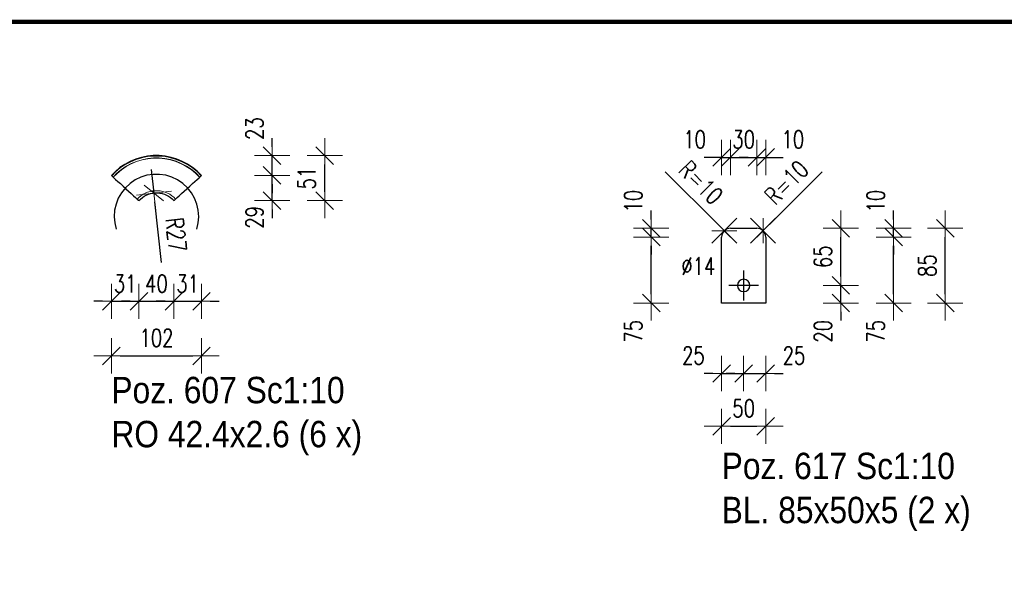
# Model space of a CAD drawing. Header units: millimetres. Extents: x -848 to 5, y 10127 to 10797.
# Tile 37 of 39: x -310 to -198, y 10648 to 10712. Entities that reach past the tile are written whole.
import ezdxf

# ---------------------------------------------------------------- set-up
doc = ezdxf.new("R2010")
doc.units = ezdxf.units.MM
doc.header["$LTSCALE"] = 10
doc.linetypes.add('HIDDEN', pattern=[0.375, 0.25, -0.125])
doc.linetypes.add('MITTE', pattern=[2, 1.25, -0.25, 0.25, -0.25])
doc.layers.get('Defpoints').update_dxf_attribs({"color": 1})
for name, color, linetype, lineweight in [('_RAMKA', 7, 'Continuous', 35), ('PS_DIM', 4, 'Continuous', 13), ('PS_Hidden', 2, 'HIDDEN', 9), ('PS_Plate', 35, 'Continuous', 30), ('PS_Shape', 161, 'Continuous', 30), ('PS_SOLID', 7, 'Continuous', 30), ('PS_TEXT', 3, 'Continuous', 18)]:
    doc.layers.add(name, color=color, linetype=linetype, lineweight=lineweight)
doc.layers.add('PS_Mid', color=5, linetype='MITTE')
doc.styles.add('gil', font='txt', dxfattribs={"width": 0.9})
doc.styles.add('simplex', font='simplex.shx', dxfattribs={"width": 0.75})
doc.dimstyles.new('1_10_PRZ', dxfattribs={"dimtxt": 2, "dimasz": 1, "dimexe": 2, "dimexo": 5, "dimgap": 1, "dimtad": 1, "dimdec": 0, "dimlfac": 10, "dimtxsty": 'simplex', "dimblk": 'dimznak', "dimcen": 2, "dimse1": 1, "dimse2": 1, "dimclrt": 3, "dimadec": 1, "dimazin": 0, "dimtfac": 1, "dimtdec": 0, "dimtix": 1, "dimtmove": 2, "dimatfit": 3, "dimldrblk": 'dim-grot', "dimfxl": 1, "dimarcsym": 0})
doc.dimstyles.new('1_10_PRZ_DS1-LS10', dxfattribs={"dimtxt": 2, "dimasz": 1, "dimexe": 2, "dimexo": 5, "dimgap": 1, "dimtad": 1, "dimdec": 0, "dimlfac": 10, "dimtxsty": 'simplex', "dimblk": 'dimznak', "dimcen": 2, "dimse1": 1, "dimse2": 1, "dimclrt": 3, "dimadec": 1, "dimazin": 0, "dimtfac": 1, "dimtdec": 0, "dimtix": 1, "dimtmove": 2, "dimatfit": 3, "dimldrblk": 'dim-grot', "dimfxl": 1, "dimarcsym": 0})

# ---------------------------------------------------------------- blocks, each defined once
blk = doc.blocks.new('dim-grot')
blk.add_hatch(color=256).paths.add_polyline_path([(0, 0), (-2, 0.5), (-2, -0.5)])
blk.add_lwpolyline([(0, 0), (-2, 0.5), (-2, -0.5), (0, 0)])
blk = doc.blocks.new('dimznak')
at = {"color": 0}
for points in [[(0, 2), (0, -2)], [(-2, 0), (2, 0)]]:
    blk.add_lwpolyline(points, dxfattribs=at)
at = {"color": 2}
blk.add_lwpolyline([(1, 1), (-1, -1)], dxfattribs=at)
blk = doc.blocks.new('*D462')
at = {"layer": 'Defpoints', "color": 0, "transparency": 16777216}
for p in [(-225.63, 10687.75), (-226.34, 10687.04)]:
    blk.add_point(p, dxfattribs=at)
at = {"layer": 'PS_DIM', "color": 0, "lineweight": -2, "transparency": 16777216}
for p, q in [((-218.91, 10694.46), (-224.92, 10688.45)), ((-226.34, 10687.04), (-225.63, 10687.75))]:
    blk.add_line(p, q, dxfattribs=at)
at = {"layer": 'PS_DIM', "color": 0, "lineweight": -2, "transparency": 16777216, "rotation": 225.0000000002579}
blk.add_blockref('dimznak', (-225.63, 10687.75), dxfattribs=at)
at = {"layer": 'PS_DIM', "color": 3, "transparency": 16777216, "insert": (-222.98, 10693.23), "char_height": 2, "attachment_point": 5, "rotation": 45, "style": 'simplex'}
blk.add_mtext('R=10', dxfattribs=at)
blk = doc.blocks.new('*D463')
at = {"layer": 'Defpoints', "color": 0, "transparency": 16777216}
for p in [(-230.04, 10687.75), (-229.34, 10687.04)]:
    blk.add_point(p, dxfattribs=at)
at = {"layer": 'PS_DIM', "color": 0, "lineweight": -2, "transparency": 16777216}
for p, q in [((-236.76, 10694.46), (-230.75, 10688.45)), ((-229.34, 10687.04), (-230.04, 10687.75))]:
    blk.add_line(p, q, dxfattribs=at)
at = {"layer": 'PS_DIM', "color": 0, "lineweight": -2, "transparency": 16777216, "rotation": 314.9999999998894}
blk.add_blockref('dimznak', (-230.04, 10687.75), dxfattribs=at)
at = {"layer": 'PS_DIM', "color": 3, "transparency": 16777216, "insert": (-232.69, 10693.23), "char_height": 2, "attachment_point": 5, "rotation": 315, "style": 'simplex'}
blk.add_mtext('R=10', dxfattribs=at)
blk = doc.blocks.new('*D464')
at = {"layer": 'Defpoints', "color": 0, "transparency": 16777216}
for p in [(-227.84, 10681.54), (-230.34, 10679.54), (-227.84, 10671.54)]:
    blk.add_point(p, dxfattribs=at)
at = {"layer": 'PS_DIM', "color": 0, "lineweight": -2, "transparency": 16777216}
for p, q in [((-231.34, 10671.54), (-232.34, 10671.54)), ((-230.34, 10671.54), (-227.84, 10671.54)), ((-226.84, 10671.54), (-225.84, 10671.54))]:
    blk.add_line(p, q, dxfattribs=at)
blk.add_blockref('dimznak', (-230.34, 10671.54), dxfattribs=at)
at = {"layer": 'PS_DIM', "color": 0, "lineweight": -2, "transparency": 16777216, "rotation": 180}
blk.add_blockref('dimznak', (-227.84, 10671.54), dxfattribs=at)
at = {"layer": 'PS_DIM', "color": 3, "transparency": 16777216, "insert": (-233.55, 10673.58), "char_height": 2, "attachment_point": 5, "style": 'simplex'}
blk.add_mtext('25', dxfattribs=at)
blk = doc.blocks.new('*D465')
at = {"layer": 'Defpoints', "color": 0, "transparency": 16777216}
for p in [(-227.84, 10681.54), (-225.34, 10679.54), (-225.34, 10671.54)]:
    blk.add_point(p, dxfattribs=at)
at = {"layer": 'PS_DIM', "color": 0, "lineweight": -2, "transparency": 16777216}
for p, q in [((-228.84, 10671.54), (-229.84, 10671.54)), ((-227.84, 10671.54), (-225.34, 10671.54)), ((-224.34, 10671.54), (-223.34, 10671.54))]:
    blk.add_line(p, q, dxfattribs=at)
blk.add_blockref('dimznak', (-227.84, 10671.54), dxfattribs=at)
at = {"layer": 'PS_DIM', "color": 0, "lineweight": -2, "transparency": 16777216, "rotation": 180}
blk.add_blockref('dimznak', (-225.34, 10671.54), dxfattribs=at)
at = {"layer": 'PS_DIM', "color": 3, "transparency": 16777216, "insert": (-222.12, 10673.58), "char_height": 2, "attachment_point": 5, "style": 'simplex'}
blk.add_mtext('25', dxfattribs=at)
blk = doc.blocks.new('*D467')
at = {"layer": 'Defpoints', "color": 0, "transparency": 16777216}
for p in [(-229.34, 10696.08), (-229.34, 10688.04), (-230.34, 10687.04)]:
    blk.add_point(p, dxfattribs=at)
at = {"layer": 'PS_DIM', "color": 0, "lineweight": -2, "transparency": 16777216}
for p, q in [((-231.34, 10696.08), (-232.34, 10696.08)), ((-230.34, 10696.08), (-229.34, 10696.08)), ((-228.34, 10696.08), (-227.34, 10696.08))]:
    blk.add_line(p, q, dxfattribs=at)
blk.add_blockref('dimznak', (-230.34, 10696.08), dxfattribs=at)
at = {"layer": 'PS_DIM', "color": 0, "lineweight": -2, "transparency": 16777216, "rotation": 180}
blk.add_blockref('dimznak', (-229.34, 10696.08), dxfattribs=at)
at = {"layer": 'PS_DIM', "color": 3, "transparency": 16777216, "insert": (-233.41, 10698.12), "char_height": 2, "attachment_point": 5, "style": 'simplex'}
blk.add_mtext('10', dxfattribs=at)
blk = doc.blocks.new('*D468')
at = {"layer": 'Defpoints', "color": 0, "transparency": 16777216}
for p in [(-226.34, 10696.08), (-229.34, 10688.04), (-226.34, 10688.04)]:
    blk.add_point(p, dxfattribs=at)
at = {"layer": 'PS_DIM', "color": 0, "lineweight": -2, "transparency": 16777216}
for p, q in [((-230.34, 10696.08), (-231.34, 10696.08)), ((-229.34, 10696.08), (-226.34, 10696.08)), ((-225.34, 10696.08), (-224.34, 10696.08))]:
    blk.add_line(p, q, dxfattribs=at)
blk.add_blockref('dimznak', (-229.34, 10696.08), dxfattribs=at)
at = {"layer": 'PS_DIM', "color": 0, "lineweight": -2, "transparency": 16777216, "rotation": 180}
blk.add_blockref('dimznak', (-226.34, 10696.08), dxfattribs=at)
at = {"layer": 'PS_DIM', "color": 3, "transparency": 16777216, "insert": (-227.84, 10698.12), "char_height": 2, "attachment_point": 5, "style": 'simplex'}
blk.add_mtext('30', dxfattribs=at)
blk = doc.blocks.new('*D469')
at = {"layer": 'Defpoints', "color": 0, "transparency": 16777216}
for p in [(-225.34, 10696.08), (-226.34, 10688.04), (-225.34, 10687.04)]:
    blk.add_point(p, dxfattribs=at)
at = {"layer": 'PS_DIM', "color": 0, "lineweight": -2, "transparency": 16777216}
for p, q in [((-227.34, 10696.08), (-228.34, 10696.08)), ((-226.34, 10696.08), (-225.34, 10696.08)), ((-224.34, 10696.08), (-223.34, 10696.08))]:
    blk.add_line(p, q, dxfattribs=at)
blk.add_blockref('dimznak', (-226.34, 10696.08), dxfattribs=at)
at = {"layer": 'PS_DIM', "color": 0, "lineweight": -2, "transparency": 16777216, "rotation": 180}
blk.add_blockref('dimznak', (-225.34, 10696.08), dxfattribs=at)
at = {"layer": 'PS_DIM', "color": 3, "transparency": 16777216, "insert": (-222.26, 10698.12), "char_height": 2, "attachment_point": 5, "style": 'simplex'}
blk.add_mtext('10', dxfattribs=at)
blk = doc.blocks.new('*D471')
at = {"layer": 'Defpoints', "color": 0, "transparency": 16777216}
for p in [(-238.34, 10688.04), (-229.34, 10688.04), (-230.34, 10687.04)]:
    blk.add_point(p, dxfattribs=at)
at = {"layer": 'PS_DIM', "color": 0, "lineweight": -2, "transparency": 16777216}
for p, q in [((-238.34, 10689.04), (-238.34, 10690.04)), ((-238.34, 10687.04), (-238.34, 10688.04)), ((-238.34, 10686.04), (-238.34, 10685.04))]:
    blk.add_line(p, q, dxfattribs=at)
for p, rotation in [((-238.34, 10688.04), 270), ((-238.34, 10687.04), 90)]:
    blk.add_blockref('dimznak', p, dxfattribs=dict(at, rotation=rotation))
at = {"layer": 'PS_DIM', "color": 3, "transparency": 16777216, "insert": (-240.38, 10691.11), "char_height": 2, "attachment_point": 5, "rotation": 90, "style": 'simplex'}
blk.add_mtext('10', dxfattribs=at)
blk = doc.blocks.new('*D473')
at = {"layer": 'Defpoints', "color": 0, "transparency": 16777216}
for p in [(-227.84, 10681.54), (-216.8, 10681.54), (-225.34, 10679.54)]:
    blk.add_point(p, dxfattribs=at)
at = {"layer": 'PS_DIM', "color": 0, "lineweight": -2, "transparency": 16777216}
for p, q in [((-216.8, 10682.54), (-216.8, 10683.54)), ((-216.8, 10679.54), (-216.8, 10681.54)), ((-216.8, 10678.54), (-216.8, 10677.54))]:
    blk.add_line(p, q, dxfattribs=at)
for p, rotation in [((-216.8, 10681.54), 270), ((-216.8, 10679.54), 90)]:
    blk.add_blockref('dimznak', p, dxfattribs=dict(at, rotation=rotation))
at = {"layer": 'PS_DIM', "color": 3, "transparency": 16777216, "insert": (-218.84, 10676.33), "char_height": 2, "attachment_point": 5, "rotation": 90, "style": 'simplex'}
blk.add_mtext('20', dxfattribs=at)
blk = doc.blocks.new('*D476')
at = {"layer": 'Defpoints', "color": 0, "transparency": 16777216}
for p in [(-226.34, 10688.04), (-210.8, 10688.04), (-225.34, 10687.04)]:
    blk.add_point(p, dxfattribs=at)
at = {"layer": 'PS_DIM', "color": 0, "lineweight": -2, "transparency": 16777216}
for p, q in [((-210.8, 10689.04), (-210.8, 10690.04)), ((-210.8, 10687.04), (-210.8, 10688.04)), ((-210.8, 10686.04), (-210.8, 10685.04))]:
    blk.add_line(p, q, dxfattribs=at)
for p, rotation in [((-210.8, 10688.04), 270), ((-210.8, 10687.04), 90)]:
    blk.add_blockref('dimznak', p, dxfattribs=dict(at, rotation=rotation))
at = {"layer": 'PS_DIM', "color": 3, "transparency": 16777216, "insert": (-212.84, 10691.11), "char_height": 2, "attachment_point": 5, "rotation": 90, "style": 'simplex'}
blk.add_mtext('10', dxfattribs=at)
blk = doc.blocks.new('*D573')
at = {"layer": 'Defpoints', "color": 0, "transparency": 16777216}
for p in [(-289.43, 10694.03), (-281.41, 10694.03), (-292.57, 10691.17)]:
    blk.add_point(p, dxfattribs=at)
at = {"layer": 'PS_DIM', "color": 0, "lineweight": -2, "transparency": 16777216}
for p, q in [((-281.41, 10695.03), (-281.41, 10696.03)), ((-281.41, 10691.17), (-281.41, 10694.03)), ((-281.41, 10690.17), (-281.41, 10689.17))]:
    blk.add_line(p, q, dxfattribs=at)
for p, rotation in [((-281.41, 10694.03), 270), ((-281.41, 10691.17), 90)]:
    blk.add_blockref('dimznak', p, dxfattribs=dict(at, rotation=rotation))
at = {"layer": 'PS_DIM', "color": 3, "transparency": 16777216, "insert": (-283.41, 10689.27), "char_height": 2, "attachment_point": 5, "rotation": 90, "style": 'simplex'}
blk.add_mtext('29', dxfattribs=at)
blk = doc.blocks.new('*D574')
at = {"layer": 'Defpoints', "color": 0, "transparency": 16777216}
for p in [(-294.57, 10696.28), (-281.41, 10696.28), (-289.43, 10694.03)]:
    blk.add_point(p, dxfattribs=at)
at = {"layer": 'PS_DIM', "color": 0, "lineweight": -2, "transparency": 16777216}
for p, q in [((-281.41, 10697.28), (-281.41, 10698.28)), ((-281.41, 10694.03), (-281.41, 10696.28)), ((-281.41, 10693.03), (-281.41, 10692.03))]:
    blk.add_line(p, q, dxfattribs=at)
for p, rotation in [((-281.41, 10696.28), 270), ((-281.41, 10694.03), 90)]:
    blk.add_blockref('dimznak', p, dxfattribs=dict(at, rotation=rotation))
at = {"layer": 'PS_DIM', "color": 3, "transparency": 16777216, "insert": (-283.41, 10699.35), "char_height": 2, "attachment_point": 5, "rotation": 90, "style": 'simplex'}
blk.add_mtext('23', dxfattribs=at)
blk = doc.blocks.new('*D575')
at = {"layer": 'Defpoints', "color": 0, "transparency": 16777216}
for p in [(-299.67, 10694.03), (-296.53, 10691.17), (-296.53, 10679.74)]:
    blk.add_point(p, dxfattribs=at)
at = {"layer": 'PS_DIM', "color": 0, "lineweight": -2, "transparency": 16777216}
for p, q in [((-300.67, 10679.74), (-301.67, 10679.74)), ((-299.67, 10679.74), (-296.53, 10679.74)), ((-295.53, 10679.74), (-294.53, 10679.74))]:
    blk.add_line(p, q, dxfattribs=at)
blk.add_blockref('dimznak', (-299.67, 10679.74), dxfattribs=at)
at = {"layer": 'PS_DIM', "color": 0, "lineweight": -2, "transparency": 16777216, "rotation": 180}
blk.add_blockref('dimznak', (-296.53, 10679.74), dxfattribs=at)
at = {"layer": 'PS_DIM', "color": 3, "transparency": 16777216, "insert": (-298.1, 10681.74), "char_height": 2, "attachment_point": 5, "style": 'simplex'}
blk.add_mtext('31', dxfattribs=at)
blk = doc.blocks.new('*D576')
at = {"layer": 'Defpoints', "color": 0, "transparency": 16777216}
for p in [(-296.53, 10691.17), (-292.57, 10691.17), (-292.57, 10679.74)]:
    blk.add_point(p, dxfattribs=at)
at = {"layer": 'PS_DIM', "color": 0, "lineweight": -2, "transparency": 16777216}
for p, q in [((-297.53, 10679.74), (-298.53, 10679.74)), ((-296.53, 10679.74), (-292.57, 10679.74)), ((-291.57, 10679.74), (-290.57, 10679.74))]:
    blk.add_line(p, q, dxfattribs=at)
blk.add_blockref('dimznak', (-296.53, 10679.74), dxfattribs=at)
at = {"layer": 'PS_DIM', "color": 0, "lineweight": -2, "transparency": 16777216, "rotation": 180}
blk.add_blockref('dimznak', (-292.57, 10679.74), dxfattribs=at)
at = {"layer": 'PS_DIM', "color": 3, "transparency": 16777216, "insert": (-294.55, 10681.74), "char_height": 2, "attachment_point": 5, "style": 'simplex'}
blk.add_mtext('40', dxfattribs=at)
blk = doc.blocks.new('*D577')
at = {"layer": 'Defpoints', "color": 0, "transparency": 16777216}
for p in [(-289.43, 10694.03), (-292.57, 10691.17), (-289.43, 10679.74)]:
    blk.add_point(p, dxfattribs=at)
at = {"layer": 'PS_DIM', "color": 0, "lineweight": -2, "transparency": 16777216}
for p, q in [((-293.57, 10679.74), (-294.57, 10679.74)), ((-292.57, 10679.74), (-289.43, 10679.74)), ((-288.43, 10679.74), (-287.43, 10679.74))]:
    blk.add_line(p, q, dxfattribs=at)
blk.add_blockref('dimznak', (-292.57, 10679.74), dxfattribs=at)
at = {"layer": 'PS_DIM', "color": 0, "lineweight": -2, "transparency": 16777216, "rotation": 180}
blk.add_blockref('dimznak', (-289.43, 10679.74), dxfattribs=at)
at = {"layer": 'PS_DIM', "color": 3, "transparency": 16777216, "insert": (-291, 10681.74), "char_height": 2, "attachment_point": 5, "style": 'simplex'}
blk.add_mtext('31', dxfattribs=at)
blk = doc.blocks.new('*D578')
at = {"layer": 'Defpoints', "color": 0, "transparency": 16777216}
for p in [(-295.14, 10694.7), (-294.84, 10692.03)]:
    blk.add_point(p, dxfattribs=at)
at = {"layer": 'PS_DIM', "color": 0, "lineweight": -2, "transparency": 16777216}
for p, q in [((-295.14, 10694.7), (-294.84, 10692.03)), ((-293.98, 10684.15), (-294.73, 10691.03))]:
    blk.add_line(p, q, dxfattribs=at)
at = {"layer": 'PS_DIM', "color": 0, "lineweight": -2, "transparency": 16777216, "rotation": 96.28695308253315}
blk.add_blockref('dimznak', (-294.84, 10692.03), dxfattribs=at)
at = {"layer": 'PS_DIM', "color": 3, "transparency": 16777216, "insert": (-292.31, 10687.31), "char_height": 2, "attachment_point": 5, "rotation": 276.287, "style": 'simplex'}
blk.add_mtext('R27', dxfattribs=at)
blk = doc.blocks.new('*U615')
at = {"layer": '_RAMKA', "lineweight": -3, "const_width": 0.5}
blk.add_lwpolyline([(-811, 10), (-10, 10), (-10, 584), (-811, 584)], close=True, dxfattribs=at)
blk = doc.blocks.new('*X762')
at = {"layer": 'PS_Hidden', "color": 2, "linetype": 'HIDDEN'}
for p, q in [((-297.41, 10695.38), (-297.99, 10695.07)), ((-297.97, 10695.04), (-297.4, 10695.35)), ((-296.81, 10695.63), (-297.41, 10695.38)), ((-297.4, 10695.35), (-296.8, 10695.6)), ((-296.18, 10695.82), (-296.81, 10695.63)), ((-296.8, 10695.6), (-296.17, 10695.79)), ((-295.54, 10695.95), (-296.18, 10695.82)), ((-296.17, 10695.79), (-295.54, 10695.92)), ((-294.89, 10696.02), (-295.54, 10695.95)), ((-295.54, 10695.92), (-294.89, 10695.98)), ((-294.24, 10696.02), (-294.89, 10696.02)), ((-294.89, 10695.98), (-294.24, 10695.98)), ((-293.59, 10695.96), (-294.24, 10696.02)), ((-294.24, 10695.98), (-293.59, 10695.92)), ((-292.95, 10695.83), (-293.59, 10695.96)), ((-293.59, 10695.92), (-292.96, 10695.8)), ((-292.96, 10695.8), (-292.33, 10695.61)), ((-292.32, 10695.64), (-292.95, 10695.83)), ((-292.33, 10695.61), (-291.73, 10695.36)), ((-291.72, 10695.4), (-292.32, 10695.64)), ((-291.73, 10695.36), (-291.16, 10695.06)), ((-291.14, 10695.09), (-291.72, 10695.4)), ((-299.03, 10694.29), (-299.47, 10693.85)), ((-299.45, 10693.83), (-299.01, 10694.26)), ((-298.53, 10694.71), (-299.03, 10694.29)), ((-299.01, 10694.26), (-298.51, 10694.68)), ((-297.99, 10695.07), (-298.53, 10694.71)), ((-298.51, 10694.68), (-297.97, 10695.04)), ((-291.16, 10695.06), (-290.62, 10694.7)), ((-290.6, 10694.73), (-291.14, 10695.09)), ((-290.62, 10694.7), (-290.11, 10694.29)), ((-290.09, 10694.31), (-290.6, 10694.73)), ((-290.11, 10694.29), (-289.65, 10693.83)), ((-289.63, 10693.85), (-290.09, 10694.31)), ((-296.31, 10691.72), (-296.07, 10691.89)), ((-296.07, 10691.89), (-295.81, 10692.02)), ((-295.81, 10692.02), (-295.55, 10692.13)), ((-295.55, 10692.13), (-295.27, 10692.22)), ((-295.27, 10692.22), (-294.99, 10692.27)), ((-294.99, 10692.27), (-294.7, 10692.3)), ((-294.7, 10692.3), (-294.41, 10692.3)), ((-294.41, 10692.3), (-294.13, 10692.28)), ((-294.13, 10692.28), (-293.84, 10692.22)), ((-293.84, 10692.22), (-293.57, 10692.14)), ((-293.57, 10692.14), (-293.3, 10692.03)), ((-293.3, 10692.03), (-293.04, 10691.89)), ((-293.04, 10691.89), (-292.8, 10691.73)), ((-296.72, 10691.35), (-296.53, 10691.54)), ((-296.53, 10691.54), (-296.31, 10691.72)), ((-292.8, 10691.73), (-292.58, 10691.55)), ((-292.58, 10691.55), (-292.38, 10691.35))]:
    blk.add_line(p, q, dxfattribs=at)
at = {"layer": 'PS_Mid', "color": 5, "linetype": 'MITTE'}
for p, q in [((-294.91, 10694.15), (-295.62, 10694.05)), ((-294.19, 10694.15), (-294.91, 10694.15)), ((-293.48, 10694.05), (-294.19, 10694.15)), ((-297.55, 10693.12), (-298.07, 10692.63)), ((-296.95, 10693.52), (-297.55, 10693.12)), ((-296.31, 10693.83), (-296.95, 10693.52)), ((-295.62, 10694.05), (-296.31, 10693.83)), ((-292.79, 10693.83), (-293.48, 10694.05)), ((-292.15, 10693.52), (-292.79, 10693.83)), ((-291.55, 10693.12), (-292.15, 10693.52)), ((-291.03, 10692.63), (-291.55, 10693.12)), ((-298.52, 10692.06), (-298.88, 10691.44)), ((-298.07, 10692.63), (-298.52, 10692.06)), ((-290.58, 10692.06), (-291.03, 10692.63)), ((-290.22, 10691.44), (-290.58, 10692.06)), ((-299.14, 10690.77), (-299.3, 10690.07)), ((-298.88, 10691.44), (-299.14, 10690.77)), ((-289.96, 10690.77), (-290.22, 10691.44)), ((-289.8, 10690.07), (-289.96, 10690.77)), ((-299.3, 10690.07), (-299.35, 10689.35)), ((-289.75, 10689.35), (-289.8, 10690.07)), ((-299.35, 10689.35), (-299.29, 10688.64)), ((-299.29, 10688.64), (-299.13, 10687.94)), ((-289.97, 10687.94), (-289.81, 10688.64)), ((-289.81, 10688.64), (-289.75, 10689.35))]:
    blk.add_line(p, q, dxfattribs=at)
at = {"layer": 'PS_SOLID', "color": 7, "linetype": 'Continuous'}
for p, q in [((-298.12, 10695.29), (-298.69, 10694.92)), ((-298.1, 10695.26), (-298.66, 10694.88)), ((-297.52, 10695.62), (-298.12, 10695.29)), ((-297.51, 10695.58), (-298.1, 10695.26)), ((-296.9, 10695.88), (-297.52, 10695.62)), ((-296.88, 10695.84), (-297.51, 10695.58)), ((-296.25, 10696.08), (-296.9, 10695.88)), ((-296.24, 10696.03), (-296.88, 10695.84)), ((-295.58, 10696.21), (-296.25, 10696.08)), ((-295.58, 10696.17), (-296.24, 10696.03)), ((-294.91, 10696.28), (-295.58, 10696.21)), ((-294.9, 10696.24), (-295.58, 10696.17)), ((-294.23, 10696.28), (-294.91, 10696.28)), ((-294.23, 10696.24), (-294.9, 10696.24)), ((-293.55, 10696.22), (-294.23, 10696.28)), ((-293.56, 10696.17), (-294.23, 10696.24)), ((-292.9, 10696.04), (-293.56, 10696.17)), ((-292.88, 10696.08), (-293.55, 10696.22)), ((-292.25, 10695.85), (-292.9, 10696.04)), ((-292.23, 10695.89), (-292.88, 10696.08)), ((-291.63, 10695.59), (-292.25, 10695.85)), ((-291.61, 10695.63), (-292.23, 10695.89)), ((-291.03, 10695.27), (-291.63, 10695.59)), ((-291.01, 10695.31), (-291.61, 10695.63)), ((-290.47, 10694.9), (-291.03, 10695.27)), ((-290.44, 10694.94), (-291.01, 10695.31)), ((-299.21, 10694.48), (-299.67, 10694.03)), ((-299.18, 10694.45), (-299.63, 10694)), ((-298.69, 10694.92), (-299.21, 10694.48)), ((-298.66, 10694.88), (-299.18, 10694.45)), ((-289.94, 10694.47), (-290.47, 10694.9)), ((-289.92, 10694.51), (-290.44, 10694.94)), ((-289.47, 10694), (-289.94, 10694.47)), ((-289.43, 10694.03), (-289.92, 10694.51)), ((-299.67, 10694.03), (-299.63, 10694)), ((-299.63, 10694), (-299.54, 10693.91)), ((-299.54, 10693.91), (-299.38, 10693.77)), ((-299.38, 10693.77), (-299.18, 10693.58)), ((-299.18, 10693.58), (-298.93, 10693.36)), ((-298.93, 10693.36), (-298.64, 10693.1)), ((-298.64, 10693.1), (-298.34, 10692.82)), ((-290.76, 10692.82), (-290.46, 10693.1)), ((-290.46, 10693.1), (-290.17, 10693.36)), ((-290.17, 10693.36), (-289.92, 10693.58)), ((-289.92, 10693.58), (-289.71, 10693.77)), ((-289.71, 10693.77), (-289.56, 10693.91)), ((-289.56, 10693.91), (-289.47, 10694)), ((-289.47, 10694), (-289.43, 10694.03)), ((-298.34, 10692.82), (-298.03, 10692.54)), ((-298.03, 10692.54), (-298.02, 10692.53)), ((-298.02, 10692.53), (-297.71, 10692.24)), ((-297.71, 10692.24), (-297.41, 10691.97)), ((-297.41, 10691.97), (-297.14, 10691.73)), ((-295.7, 10691.79), (-295.46, 10691.89)), ((-295.46, 10691.89), (-295.21, 10691.97)), ((-295.21, 10691.97), (-294.95, 10692.02)), ((-294.95, 10692.02), (-294.69, 10692.04)), ((-294.69, 10692.04), (-294.42, 10692.04)), ((-294.42, 10692.04), (-294.16, 10692.02)), ((-294.16, 10692.02), (-293.9, 10691.97)), ((-293.9, 10691.97), (-293.65, 10691.89)), ((-293.65, 10691.89), (-293.41, 10691.79)), ((-291.96, 10691.73), (-291.69, 10691.97)), ((-291.69, 10691.97), (-291.39, 10692.24)), ((-291.39, 10692.24), (-291.08, 10692.53)), ((-291.08, 10692.53), (-291.07, 10692.54)), ((-291.07, 10692.54), (-290.76, 10692.82)), ((-297.14, 10691.73), (-296.91, 10691.52)), ((-296.91, 10691.52), (-296.73, 10691.35)), ((-296.73, 10691.35), (-296.6, 10691.24)), ((-296.6, 10691.24), (-296.54, 10691.18)), ((-296.54, 10691.18), (-296.53, 10691.17)), ((-296.53, 10691.17), (-296.35, 10691.35)), ((-296.35, 10691.35), (-296.15, 10691.52)), ((-296.15, 10691.52), (-295.93, 10691.66)), ((-295.93, 10691.66), (-295.7, 10691.79)), ((-293.41, 10691.79), (-293.18, 10691.67)), ((-293.18, 10691.67), (-292.96, 10691.52)), ((-292.96, 10691.52), (-292.75, 10691.36)), ((-292.75, 10691.36), (-292.57, 10691.17)), ((-292.57, 10691.17), (-292.56, 10691.18)), ((-292.56, 10691.18), (-292.5, 10691.24)), ((-292.5, 10691.24), (-292.37, 10691.35)), ((-292.37, 10691.35), (-292.19, 10691.52)), ((-292.19, 10691.52), (-291.96, 10691.73))]:
    blk.add_line(p, q, dxfattribs=at)
blk = doc.blocks.new('*X763')
at = {"color": 3, "style": 'gil', "width": 0.9}
for s, p in [('Poz. 607 Sc1:10', (-299.67, 10668.16)), ('RO 42.4x2.6 (6 x)', (-299.67, 10663.16))]:
    blk.add_text(s, height=3, dxfattribs=at).set_placement(p)
blk = doc.blocks.new('*X782')
at = {"layer": 'PS_Mid', "color": 5, "linetype": 'MITTE'}
for p, q in [((-227.84, 10683.24), (-227.84, 10679.84)), ((-226.14, 10681.54), (-229.54, 10681.54))]:
    blk.add_line(p, q, dxfattribs=at)
at = {"layer": 'PS_SOLID', "color": 7, "linetype": 'Continuous'}
for p, q in [((-229.34, 10688.04), (-226.34, 10688.04)), ((-230.34, 10679.54), (-230.34, 10687.04)), ((-225.34, 10687.04), (-225.34, 10679.54)), ((-225.34, 10679.54), (-230.34, 10679.54))]:
    blk.add_line(p, q, dxfattribs=at)
at = {"layer": 'PS_SOLID', "color": 7, "extrusion": (0, 0, -1)}
blk.add_circle((227.84, 10681.54), 0.7, dxfattribs=at)
at = {"layer": 'PS_SOLID'}
for centre, start, end in [((-229.34, 10687.04), 90, 180), ((-226.34, 10687.04), 0, 90)]:
    blk.add_arc(centre, 1, start, end, dxfattribs=at)
blk = doc.blocks.new('*X783')
at = {"color": 3, "style": 'gil', "width": 0.9}
for s, p in [('Poz. 617 Sc1:10', (-230.34, 10659.54)), ('BL. 85x50x5 (2 x)', (-230.34, 10654.54))]:
    blk.add_text(s, height=3, dxfattribs=at).set_placement(p)

msp = doc.modelspace()

# ---------------------------------------------------------------- block references
at = {"layer": 'PS_DIM'}
msp.add_blockref('*U615', (-1.43, 10127.47), dxfattribs=at)
at = {"layer": 'PS_Plate'}
msp.add_blockref('*X782', (0, 0), dxfattribs=at)
at = {"layer": 'PS_Shape'}
msp.add_blockref('*X762', (0, 0), dxfattribs=at)
at = {"layer": 'PS_TEXT'}
for name in ['*X763', '*X783']:
    msp.add_blockref(name, (0, 0), dxfattribs=at)

# ---------------------------------------------------------------- texts
at = {"layer": 'PS_DIM', "insert": (-234.92, 10682.73), "char_height": 2, "attachment_point": 7, "style": 'simplex'}
msp.add_mtext('\\A1;%%c14', dxfattribs=at)

# ---------------------------------------------------------------- dimensions: what is measured, and where the dimension line sits
at = {"layer": 'PS_DIM'}
for base, p1, p2, picture, middle in [((-281.4135, 10696.2793), (-289.4339, 10694.0277), (-294.5669, 10696.2793), '*D574', (-283.4135, 10699.3538)), ((-281.41, 10694.03), (-292.57, 10691.17), (-289.43, 10694.03), '*D573', (-283.41, 10689.27))]:
    dim = msp.add_linear_dim(base=base, p1=p1, p2=p2, angle=90, dimstyle='1_10_PRZ', dxfattribs=at)
    dim.commit()
    dim.dimension.update_dxf_attribs({"geometry": picture, "text_midpoint": middle, "dimtype": 128})
for base, p1, p2, text, picture, middle in [((-229.34, 10696.08), (-230.34, 10687.04), (-229.34, 10688.04), '10', '*D467', (-233.41, 10698.12)), ((-226.34, 10696.08), (-229.34, 10688.04), (-226.34, 10688.04), '30', '*D468', (-227.84, 10698.12)), ((-225.34, 10696.08), (-226.34, 10688.04), (-225.34, 10687.04), '10', '*D469', (-222.26, 10698.12)), ((-227.84, 10671.54), (-230.34, 10679.54), (-227.84, 10681.54), '25', '*D464', (-233.55, 10673.58)), ((-225.34, 10671.54), (-227.84, 10681.54), (-225.34, 10679.54), '25', '*D465', (-222.12, 10673.58))]:
    dim = msp.add_linear_dim(base=base, p1=p1, p2=p2, text=text, dimstyle='1_10_PRZ_DS1-LS10', dxfattribs=at)
    dim.commit()
    dim.dimension.update_dxf_attribs({"geometry": picture, "text_midpoint": middle, "dimtype": 128})
for base, p1, p2, location, text in [((-275.43, 10696.28), (-289.43, 10691.17), (-289.43, 10696.28), (-277.47, 10693.73), '51'), ((-204.94, 10688.04), (-230.34, 10679.54), (-230.34, 10688.04), (-206.98, 10683.79), '85'), ((-216.8, 10688.04), (-227.84, 10681.54), (-225.34, 10688.04), (-218.84, 10684.79), '65'), ((-238.34, 10687.04), (-230.34, 10679.54), (-230.34, 10687.04), (-240.38, 10676.33), '75'), ((-210.8, 10687.04), (-225.34, 10679.54), (-225.34, 10687.04), (-212.84, 10676.33), '75')]:
    msp.add_linear_dim(base=base, p1=p1, p2=p2, angle=90, location=location, text=text, dimstyle='1_10_PRZ_DS1-LS10', dxfattribs=at).render()
for center, mpoint, picture, middle in [((-229.34, 10687.04), (-230.04, 10687.75), '*D463', (-232.69, 10693.23)), ((-226.34, 10687.04), (-225.63, 10687.75), '*D462', (-222.98, 10693.23))]:
    dim = msp.add_radius_dim(center=center, mpoint=mpoint, text='R=10', dimstyle='1_10_PRZ_DS1-LS10', dxfattribs=at)
    dim.commit()
    dim.dimension.update_dxf_attribs({"geometry": picture, "text_midpoint": middle})
dim = msp.add_radius_dim(center=(-295.14, 10694.7), mpoint=(-294.84, 10692.03), dimstyle='1_10_PRZ', dxfattribs=at)
dim.commit()
dim.dimension.update_dxf_attribs({"geometry": '*D578', "text_midpoint": (-292.31, 10687.31)})
for base, p1, p2, picture, middle in [((-296.53, 10679.74), (-299.67, 10694.03), (-296.53, 10691.17), '*D575', (-298.1, 10681.74)), ((-289.43, 10679.74), (-292.57, 10691.17), (-289.43, 10694.03), '*D577', (-291, 10681.74)), ((-292.57, 10679.74), (-296.53, 10691.17), (-292.57, 10691.17), '*D576', (-294.55, 10681.74))]:
    dim = msp.add_linear_dim(base=base, p1=p1, p2=p2, dimstyle='1_10_PRZ', dxfattribs=at)
    dim.commit()
    dim.dimension.update_dxf_attribs({"geometry": picture, "text_midpoint": middle})
for base, p1, p2, text, picture, middle in [((-238.34, 10688.04), (-230.34, 10687.04), (-229.34, 10688.04), '10', '*D471', (-240.38, 10691.11)), ((-210.8, 10688.04), (-225.34, 10687.04), (-226.34, 10688.04), '10', '*D476', (-212.84, 10691.11)), ((-216.8, 10681.54), (-225.34, 10679.54), (-227.84, 10681.54), '20', '*D473', (-218.84, 10676.33))]:
    dim = msp.add_linear_dim(base=base, p1=p1, p2=p2, angle=90, text=text, dimstyle='1_10_PRZ_DS1-LS10', dxfattribs=at)
    dim.commit()
    dim.dimension.update_dxf_attribs({"geometry": picture, "text_midpoint": middle, "dimtype": 128})
for base, p1, p2, location, text in [((-289.43, 10673.54), (-299.67, 10691.17), (-289.43, 10691.17), (-294.55, 10675.58), '102'), ((-225.34, 10665.54), (-230.34, 10679.54), (-225.34, 10679.54), (-227.84, 10667.58), '50')]:
    msp.add_linear_dim(base=base, p1=p1, p2=p2, location=location, text=text, dimstyle='1_10_PRZ_DS1-LS10', dxfattribs=at).render()

doc.saveas('drawing.dxf')
